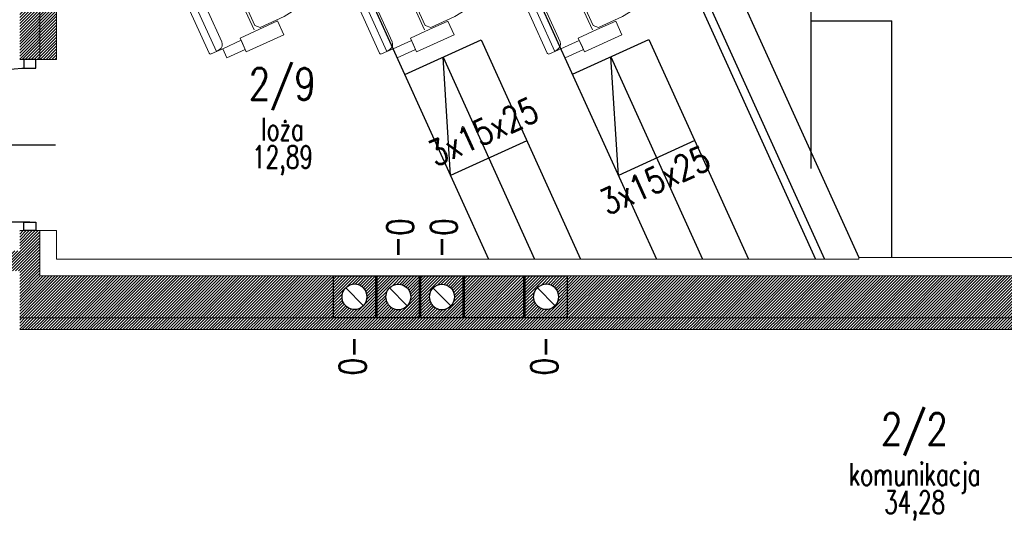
# Model space of a CAD drawing. Header units: inches. Extents: x 27484 to 71626, y -45113 to 39.
# Tile 180 of 256: x 34152 to 34739, y -25301 to -25003. Entities that reach past the tile are written whole.
import ezdxf
from ezdxf.enums import TextEntityAlignment as Align

# ---------------------------------------------------------------- set-up
doc = ezdxf.new("R2010")
doc.units = ezdxf.units.IN
doc.header["$LTSCALE"] = 50
doc.header["$MEASUREMENT"] = 0
for name, color, linetype, lineweight in [('0-OPISY', 165, 'Continuous', 18), ('_meble', 3, 'Continuous', 5), ('A-SCIANY', 5, 'Continuous', 18), ('A-SLUSARKA', 4, 'Continuous', 13), ('A-WID', 1, 'Continuous', 9), ('A-ść. istn.', 8, 'Continuous', 0), ('mat', 7, 'Continuous', 9), ('R-MET-DRZ', 7, 'Continuous', 15)]:
    doc.layers.add(name, color=color, linetype=linetype, lineweight=lineweight)
for name, color, linetype in [('A-rdzenie zelbetowe', 6, 'Continuous'), ('A-WID-CIENKI', 7, 'Continuous'), ('B-IWE', 2, 'Continuous'), ('B-IWE-KAN', 7, 'Continuous'), ('R-MET-IWE', 2, 'Continuous'), ('R-MET-POM-OPIS', 7, 'Continuous'), ('R-MET-POM-OPIS-NR', 2, 'Continuous'), ('R-MET-POM-OPIS-POM', 7, 'Continuous'), ('rz_wentylacja', 10, 'Continuous'), ('S-DRZ-', 7, 'Continuous'), ('S-DRZ-O', 7, 'Continuous'), ('S-DRZ-SKRZYD', 5, 'Continuous'), ('S-DRZ-WEGAR', 7, 'Continuous')]:
    doc.layers.add(name, color=color, linetype=linetype)
doc.styles.add('MET_POM', font='simplex.shx')
doc.styles.get("Standard").update_dxf_attribs({"font": 'romans.shx'})
doc.styles.add('TOM', font='simplex.shx', dxfattribs={"width": 0.8, "height": 50})
pattern_1 = [(45, (31560.1443, -34930.5661), (-0.88388348, 0.88388348), [])]

# ---------------------------------------------------------------- blocks, each defined once
blk = doc.blocks.new('D90-L-DL')
at = {"layer": 'S-DRZ-'}
blk.add_arc((-45, 0), 90, 270, 0, dxfattribs=at)
at = {"layer": 'S-DRZ-O'}
blk.add_line((0, 15.12), (0, -15.12), dxfattribs=at)
at = {"layer": 'S-DRZ-SKRZYD'}
blk.add_line((-45, 0), (-45, -90), dxfattribs=at)
at = {"layer": 'S-DRZ-WEGAR'}
for points in [[(-50, -3.5), (-45, -3.5), (-45, 3.5), (-50, 3.5)], [(45, 3.5), (50, 3.5), (50, -3.5), (45, -3.5)]]:
    blk.add_lwpolyline(points, close=True, dxfattribs=at)
blk = doc.blocks.new('A$C07123322')
at = {"layer": 'A-SLUSARKA', "xscale": 1.020000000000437, "yscale": 1.020000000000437, "zscale": 1.020000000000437, "rotation": 270}
blk.add_blockref('D90-L-DL', (40.58, -45.9), dxfattribs=at)
blk = doc.blocks.new('KRZESLO 53x71')
at = {"color": 3}
for p, q in [((4.4, 23.5), (8.5, 23.5)), ((4.4, -23.5), (8.5, -23.5))]:
    blk.add_line(p, q, dxfattribs=at)
at = {"color": 1}
blk.add_line((30.2, -21), (30.2, 21), dxfattribs=at)
at = {"color": 3}
for points in [[(20.5, 26.5), (20.5, 29.5), (8.5, 29.5), (8.5, 23.5), (20.5, 23.5), (20.5, 26.5)], [(20.5, -26.5), (20.5, -29.5), (8.5, -29.5), (8.5, -23.5), (20.5, -23.5), (20.5, -26.5)]]:
    blk.add_lwpolyline(points, dxfattribs=at)
for points in [[(32.75, 22), (45, 22), (45, 31), (20.5, 31), (20.5, 22)], [(32.75, -22), (45, -22), (45, -31), (20.5, -31), (20.5, -22)]]:
    blk.add_lwpolyline(points, close=True, dxfattribs=at)
for points in [[(4.4, -23.5), (4.4, 0), (4.4, 23.5), (1, 23.5, 0.414214), (0, 22.5), (0, 0), (0, -22.5, 0.414214), (1, -23.5)], [(71, 0), (71, -12.15, -0.386311), (64.68, -19.34), (49.82, -21.25), (34.15, -21.25), (31.7, -18.86), (31.7, 0), (31.7, 18.86), (34.15, 21.25), (49.82, 21.25), (64.68, 19.34, -0.386311), (71, 12.15)]]:
    blk.add_lwpolyline(points, format="xyb", close=True, dxfattribs=at)
at = {"color": 1}
blk.add_lwpolyline([(4.4, -23.5), (6.5, -23.13, 0.377955), (9.7, -19.5), (9.7, 0), (9.7, 19.5, 0.377955), (6.5, 23.13), (4.4, 23.5)], format="xyb", dxfattribs=at)
blk = doc.blocks.new('MPOM0239')
at = {"layer": 'R-MET-POM-OPIS', "style": 'MET_POM', "width": 0.7}
for tag, p in [('POS', (0, -0.225)), ('ARE', (0, -0.4898))]:
    blk.add_attdef(tag, text='', height=0.2, dxfattribs=at).set_placement(p, align=Align.CENTER)
at = {"layer": 'R-MET-POM-OPIS', "style": 'MET_POM', "width": 0.7, "flags": 1}
blk.add_attdef('UNI', (0.2464, -0.4898), '', height=0.2, dxfattribs=at)
at = {"layer": 'R-MET-POM-OPIS-NR', "style": 'MET_POM', "width": 0.8}
blk.add_attdef('NR', text='', height=0.2, dxfattribs=at).set_placement((-0.0028, 0.269), align=Align.CENTER)
at = {"layer": 'R-MET-POM-OPIS-POM', "style": 'MET_POM', "width": 0.7}
blk.add_attdef('POM', text='', height=0.2, dxfattribs=at).set_placement((0, 0.0223), align=Align.CENTER)
blk = doc.blocks.new('IWE0W')
at = {"layer": 'B-IWE-KAN'}
blk.add_lwpolyline([(0.854, 0.854, -1), (0.146, 0.146), (0.854, 0.854, 1), (0.146, 0.146)], format="xyb", dxfattribs=at)
blk = doc.blocks.new('IWE0W011')
at = {"layer": 'B-IWE'}
blk.add_lwpolyline([(0, 0), (25, 0), (25, 25), (0, 25), (0, 0)], dxfattribs=at)
at = {"xscale": 15, "yscale": 15, "zscale": 15}
blk.add_blockref('IWE0W', (5, 5), dxfattribs=at)
at = {"layer": 'R-MET-IWE', "width": 0.75}
blk.add_attdef('NR', text='', height=9.5, dxfattribs=at).set_placement((12.5, 37), align=Align.MIDDLE)

msp = doc.modelspace()

# ---------------------------------------------------------------- hatches: boundary and pattern name
at = {"layer": 'A-ść. istn.', "ltscale": 0.1}
h = msp.add_hatch(dxfattribs=at)
h.set_pattern_fill('ANSI31', color=256, scale=10)
h.set_pattern_definition(pattern_1)
h.paths.add_polyline_path([(33624.48246, -24492.46968), (33624.48246, -24427.46968), (33612.48246, -24427.46968), (33612.48246, -24800.96968), (33624.48246, -24800.96968)])
h.paths.add_polyline_path([(33820.48246, -25168.46968), (33827.48246, -25168.46968), (33827.48246, -25110.96968), (33832.48246, -25110.96968), (33832.48246, -25098.96968), (33832.48246, -25063.46968), (33820.48246, -25063.46968)])
h.paths.add_polyline_path([(33827.48246, -25168.46968), (33820.48246, -25168.46968), (33820.48246, -25187.96968), (34014.98246, -25187.96968), (34014.98246, -25180.96968), (34002.48246, -25180.96968), (33827.48246, -25180.96968)])
h.paths.add_polyline_path([(34027.48246, -25187.96968), (34027.48246, -25180.96968), (34014.98246, -25180.96968), (34014.98246, -25187.96968)])
h.paths.add_polyline_path([(34152.48246, -25180.96968), (34152.48246, -25187.96968), (34554.98246, -25187.96968), (34554.98246, -25180.96968)])
h.paths.add_polyline_path([(33612.48246, -24907.46968), (33624.48246, -24907.46968), (33624.48246, -24800.96968), (33612.48246, -24800.96968)])
h = msp.add_hatch(dxfattribs=at)
h.set_pattern_fill('ANSI31', color=256, scale=10)
h.set_pattern_definition(pattern_1)
h.paths.add_polyline_path([(34014.98246, -24800.96968), (34002.48246, -24800.96968), (34002.48246, -24924.96968), (34014.98246, -24924.96968)])
h.paths.add_polyline_path([(34027.48246, -24800.96968), (34014.98246, -24800.96968), (34014.98246, -24924.96968), (34027.48246, -24924.96968)])
h.paths.add_polyline_path([(34014.98246, -24924.96968), (34002.48246, -24924.96968), (34002.48246, -24928.96968), (33832.48246, -24928.96968), (33832.48246, -24940.96968), (34002.48246, -24940.96968), (34014.98246, -24940.96968)])
h.paths.add_polyline_path([(34027.48246, -24924.96968), (34014.98246, -24924.96968), (34014.98246, -24940.96968), (34027.48246, -24940.96968)])
h.paths.add_polyline_path([(34014.98246, -25098.96968), (33832.48246, -25098.96968), (33832.48246, -25110.96968), (34002.48246, -25110.96968), (34002.48246, -25168.46968), (34014.98246, -25168.46968)])
h.paths.add_polyline_path([(34027.48246, -25098.96968), (34014.98246, -25098.96968), (34014.98246, -25168.46968), (34027.48246, -25168.46968), (34027.48246, -25152.96968), (34152.48246, -25152.96968), (34152.48246, -25168.46968), (34339.48246, -25168.46968), (34339.48246, -25155.96968), (34164.48246, -25155.96968), (34164.48246, -25128.96968), (34152.48246, -25128.96968), (34152.48246, -25140.96968), (34027.48246, -25140.96968)])
h.paths.add_polyline_path([(34014.98246, -25168.46968), (34002.48246, -25168.46968), (34002.48246, -25180.96968), (34014.98246, -25180.96968)])
h.paths.add_polyline_path([(34027.48246, -25168.46968), (34014.98246, -25168.46968), (34014.98246, -25180.96968), (34027.48246, -25180.96968)])
h.paths.add_polyline_path([(33995.0357, -25103.57524), (33995.0357, -25071.39667), (33969.5357, -25071.39667), (33969.5357, -25103.57524)], flags=9)
h = msp.add_hatch(dxfattribs=at)
h.set_pattern_fill('ANSI31', color=256, scale=10)
h.set_pattern_definition(pattern_1)
h.paths.add_polyline_path([(34164.48246, -24800.96968), (34152.48246, -24800.96968), (34152.48246, -24924.96968), (34164.48246, -24924.96968)])
h.paths.add_polyline_path([(34174.48246, -24800.96968), (34164.48246, -24800.96968), (34164.48246, -24924.96968), (34174.48246, -24924.96968)])
h.paths.add_polyline_path([(34164.48246, -24924.96968), (34152.48246, -24924.96968), (34152.48246, -25026.96968), (34164.48246, -25026.96968)])
h.paths.add_polyline_path([(34174.48246, -24924.96968), (34164.48246, -24924.96968), (34164.48246, -25026.96968), (34174.48246, -25026.96968)])
h = msp.add_hatch(dxfattribs=at)
h.set_pattern_fill('ANSI31', color=256, scale=10)
h.set_pattern_definition(pattern_1)
h.paths.add_polyline_path([(34364.48246, -25155.96968), (34339.48246, -25155.96968), (34339.48246, -25168.46968), (34344.48246, -25168.46968, -0.198912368), (34346.67916, -25163.16638, -0.668178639), (34359.48246, -25168.46968), (34364.48246, -25168.46968)])
h.paths.add_polyline_path([(34364.48246, -25168.46968), (34359.48246, -25168.46968, -0.198912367), (34357.28576, -25173.77298, -0.668178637), (34344.48246, -25168.46968), (34339.48246, -25168.46968), (34339.48246, -25180.96968), (34364.48246, -25180.96968)])
h.paths.add_polyline_path([(34390.48246, -25168.46968), (34385.48246, -25168.46968, -0.198912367), (34383.28576, -25173.77298, -0.668178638), (34370.48246, -25168.46968), (34365.48246, -25168.46968), (34365.48246, -25180.96968), (34390.48246, -25180.96968)])
h.paths.add_polyline_path([(34385.48246, -25168.46968), (34390.48246, -25168.46968), (34390.48246, -25155.96968), (34365.48246, -25155.96968), (34365.48246, -25168.46968), (34370.48246, -25168.46968, -0.198912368), (34372.67916, -25163.16638, -0.668178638)])
h.paths.add_polyline_path([(34416.48246, -25155.96968), (34391.48246, -25155.96968), (34391.48246, -25168.46968), (34396.48246, -25168.46968, -0.198912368), (34398.67916, -25163.16638, -0.668178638), (34411.48246, -25168.46968), (34416.48246, -25168.46968)])
h.paths.add_polyline_path([(34396.48246, -25168.46968), (34391.48246, -25168.46968), (34391.48246, -25180.96968), (34416.48246, -25180.96968), (34416.48246, -25168.46968), (34411.48246, -25168.46968, -0.198912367), (34409.28576, -25173.77298, -0.668178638)])
h.paths.add_polyline_path([(34478.64029, -25168.46968), (34473.64029, -25168.46968, -0.198912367), (34471.44359, -25173.77298, -0.668178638), (34458.64029, -25168.46968), (34453.64029, -25168.46968), (34453.64029, -25180.96968), (34478.64029, -25180.96968)])
h.paths.add_polyline_path([(34478.64029, -25155.96968), (34453.64029, -25155.96968), (34453.64029, -25168.46968), (34458.64029, -25168.46968, -0.198912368), (34460.83699, -25163.16638, -0.668178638), (34473.64029, -25168.46968), (34478.64029, -25168.46968)])
h = msp.add_hatch(dxfattribs=at)
h.set_pattern_fill('ANSI31', color=256, scale=10)
h.set_pattern_definition(pattern_1)
h.paths.add_polyline_path([(34417.48246, -25155.96968), (34452.48246, -25155.96968), (34452.48246, -25180.96968), (34417.48246, -25180.96968)])
h.paths.add_polyline_path([(34837.48246, -25155.96968), (34872.48246, -25155.96968), (34872.48246, -25180.96968), (34837.48246, -25180.96968)])
h.paths.add_polyline_path([(35257.48246, -25155.96968), (35292.48246, -25155.96968), (35292.48246, -25180.96968), (35257.48246, -25180.96968)])
h = msp.add_hatch(dxfattribs=at)
h.set_pattern_fill('ANSI31', color=256, scale=10)
h.set_pattern_definition(pattern_1)
h.paths.add_polyline_path([(34554.98246, -25155.96968), (34478.64029, -25155.96968), (34478.64029, -25168.46968), (34554.98246, -25168.46968)])
h.paths.add_polyline_path([(34554.98246, -25168.46968), (34478.64029, -25168.46968), (34478.64029, -25180.96968), (34554.98246, -25180.96968)])
h.paths.add_polyline_path([(34598.7634, -25168.46968), (34554.98246, -25168.46968), (34554.98246, -25180.96968), (34598.7634, -25180.96968)])
h.paths.add_polyline_path([(34598.7634, -25155.96968), (34554.98246, -25155.96968), (34554.98246, -25168.46968), (34598.7634, -25168.46968)])
h.paths.add_polyline_path([(34811.69759, -25155.96968), (34598.7634, -25155.96968), (34598.7634, -25168.46968), (34811.69759, -25168.46968)])
h.paths.add_polyline_path([(34811.69759, -25168.46968), (34598.7634, -25168.46968), (34598.7634, -25180.96968), (34811.69759, -25180.96968)])
h.paths.add_polyline_path([(34837.48246, -25168.46968), (34811.69759, -25168.46968), (34811.69759, -25180.96968), (34837.48246, -25180.96968)])
h.paths.add_polyline_path([(34837.48246, -25155.96968), (34811.69759, -25155.96968), (34811.69759, -25168.46968), (34837.48246, -25168.46968)])
h = msp.add_hatch(dxfattribs=at)
h.set_pattern_fill('ANSI31', color=256, scale=10)
h.set_pattern_definition(pattern_1)
h.paths.add_polyline_path([(34339.48246, -25168.46968), (34152.48246, -25168.46968), (34152.48246, -25180.96968), (34339.48246, -25180.96968)])
h = msp.add_hatch(dxfattribs=at)
h.set_pattern_fill('ANSI31', color=256, scale=10)
h.set_pattern_definition(pattern_1)
h.paths.add_polyline_path([(34554.98246, -25180.96968), (34554.98246, -25187.96968), (35509.98246, -25187.96968), (35509.98246, -25180.96968)])
h.paths.add_polyline_path([(35802.48246, -25187.96968), (35802.48246, -25180.96968), (35509.98246, -25180.96968), (35509.98246, -25187.96968)])

# ---------------------------------------------------------------- linework, layer by layer
at = {"layer": 'A-rdzenie zelbetowe', "ltscale": 0.1}
msp.add_lwpolyline([(34417.48246, -25155.96968), (34452.48246, -25155.96968), (34452.48246, -25180.96968), (34417.48246, -25180.96968)], close=True, dxfattribs=at)
at = {"layer": 'A-SCIANY', "ltscale": 3}
for p, q in [((34174.48246, -25026.96968), (34174.48246, -24800.96968)), ((34174.48246, -25026.96968), (34152.48246, -25026.96968)), ((34174.48246, -25128.96968), (34152.48246, -25128.96968)), ((34174.48246, -25145.96968), (34174.48246, -25128.96968)), ((34174.48246, -25145.96968), (34652.37341, -25145.96968)), ((34652.37341, -25144.96968), (35791.48246, -25144.96968)), ((34652.37341, -25144.96968), (34652.37341, -25145.96968)), ((34152.48246, -25187.96968), (35780.48246, -25187.96968))]:
    msp.add_line(p, q, dxfattribs=at)
at = {"layer": 'A-WID', "lineweight": -2}
for p, q in [((34465.48246, -24790.62939), (34626.47806, -25145.96968)), ((34470.48246, -24789.54953), (34631.96732, -25145.96968)), ((34489.48246, -24785.44609), (34652.37341, -25144.96968)), ((34275.41795, -24800.96968), (34431.72863, -25145.96968)), ((34375.41795, -24800.96968), (34531.72863, -25145.96968)), ((34381.89045, -25035.96968), (34427.37156, -25015.19732)), ((34427.37156, -25015.19732), (34486.62117, -25145.96968)), ((34481.80674, -25035.78492), (34527.28786, -25015.01257)), ((34527.28786, -25015.01257), (34586.62117, -25145.96968)), ((34404.631, -25025.5835), (34459.1749, -25145.96968)), ((34504.5473, -25025.39875), (34559.1749, -25145.96968))]:
    msp.add_line(p, q, dxfattribs=at)
for points in [[(34454.64351, -25075.39041), (34409.1624, -25096.16277), (34404.64133, -25025.57878)], [(34554.60166, -25075.29803), (34509.12054, -25096.07039), (34504.55762, -25025.39403)]]:
    msp.add_lwpolyline(points, dxfattribs=at)
at = {"layer": 'A-WID-CIENKI'}
for p, q in [((34623.98277, -25091.99995), (34623.98277, -24509.96968)), ((34671.98277, -25144.96968), (34671.98277, -25003.96968))]:
    msp.add_line(p, q, dxfattribs=at)
msp.add_lwpolyline([(34623.98277, -25003.96968), (34671.98277, -25003.96968)], dxfattribs=at)
at = {"layer": 'mat'}
for p, q in [((34164.48246, -25026.96968), (34164.48246, -24800.96968)), ((34164.48246, -25155.96968), (34164.48246, -25128.96968)), ((34164.48246, -25155.96968), (35802.48246, -25155.96968)), ((34152.48246, -25180.96968), (35802.48246, -25180.96968))]:
    msp.add_line(p, q, dxfattribs=at)

# ---------------------------------------------------------------- block references
at = {"layer": '_meble'}
for p, rotation in [((34255.92989, -25002.66723), 24.5473581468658), ((34357.44288, -25002.60688), 24.37406486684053), ((34457.44288, -25002.60688), 24.37406486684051)]:
    msp.add_blockref('KRZESLO 53x71', p, dxfattribs=dict(at, rotation=rotation))
at = {"layer": 'R-MET-DRZ', "xscale": -1, "rotation": 180}
msp.add_blockref('A$C07123322', (34117.90586, -25123.86968), dxfattribs=at)
at = {"layer": 'R-MET-POM-OPIS'}
ref = msp.add_blockref('MPOM0239', (34309.05966, -25076.6976), dxfattribs=dict(at, xscale=67.20000000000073, yscale=67.20000000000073, zscale=67.20000000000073))
ref.add_attrib('NR', '2/9', dxfattribs={"layer": 'R-MET-POM-OPIS-NR', "height": 18.816, "style": 'MET_POM', "width": 0.8}).set_placement((34308.86932, -25050.90135), align=Align.CENTER)
ref.add_attrib('ARE', '12,89', dxfattribs={"height": 13.44, "style": 'MET_POM', "width": 0.7}).set_placement((34309.05966, -25091.81583), align=Align.CENTER)
ref.add_attrib('POM', 'loża', dxfattribs={"layer": 'R-MET-POM-OPIS-POM', "height": 13.44, "style": 'MET_POM', "width": 0.7}).set_placement((34309.05966, -25075.19755), align=Align.CENTER)
ref = msp.add_blockref('MPOM0239', (34685.59303, -25282.45337), dxfattribs=dict(at, xscale=67.20000000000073, yscale=67.20000000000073, zscale=67.20000000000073))
ref.add_attrib('NR', '2/2', dxfattribs={"layer": 'R-MET-POM-OPIS-NR', "height": 18.816, "style": 'MET_POM', "width": 0.8}).set_placement((34685.40269, -25256.65713), align=Align.CENTER)
ref.add_attrib('ARE', '34,28', dxfattribs={"height": 13.44, "style": 'MET_POM', "width": 0.7}).set_placement((34685.59303, -25297.5716), align=Align.CENTER)
ref.add_attrib('POM', 'komunikacja', dxfattribs={"layer": 'R-MET-POM-OPIS-POM', "height": 13.44, "style": 'MET_POM', "width": 0.7}).set_placement((34685.59303, -25280.95332), align=Align.CENTER)
at = {"layer": 'rz_wentylacja'}
ref = msp.add_blockref('IWE0W011', (34390.48246, -25180.96968), dxfattribs=dict(at, xscale=-1))
ref.add_attrib('NR', '0-', (34371.12677, -25121.72556), dxfattribs={"layer": 'R-MET-IWE', "height": 16, "rotation": 270, "width": 0.75})
ref = msp.add_blockref('IWE0W011', (34416.48246, -25180.96968), dxfattribs=dict(at, xscale=-1))
ref.add_attrib('NR', '0-', (34397.12677, -25121.72556), dxfattribs={"layer": 'R-MET-IWE', "height": 16, "rotation": 270, "width": 0.75})
ref = msp.add_blockref('IWE0W011', (34339.48246, -25155.96968), dxfattribs=dict(at, xscale=-1, rotation=180))
ref.add_attrib('NR', '0-', (34358.83816, -25215.2138), dxfattribs={"layer": 'R-MET-IWE', "height": 16, "rotation": 90, "width": 0.75})
ref = msp.add_blockref('IWE0W011', (34453.64029, -25155.96968), dxfattribs=dict(at, xscale=-1, rotation=180))
ref.add_attrib('NR', '0-', (34472.99599, -25215.2138), dxfattribs={"layer": 'R-MET-IWE', "height": 16, "rotation": 90, "width": 0.75})

# ---------------------------------------------------------------- texts
at = {"layer": '0-OPISY', "color": 2, "char_height": 15, "width": 175.0427759, "attachment_point": 7, "rotation": 24.34555173, "style": 'TOM'}
for insert in [(34400.18215, -25091.03897), (34502.49148, -25119.9617)]:
    msp.add_mtext('3x15x25', dxfattribs=dict(at, insert=insert))

doc.saveas('drawing.dxf')
